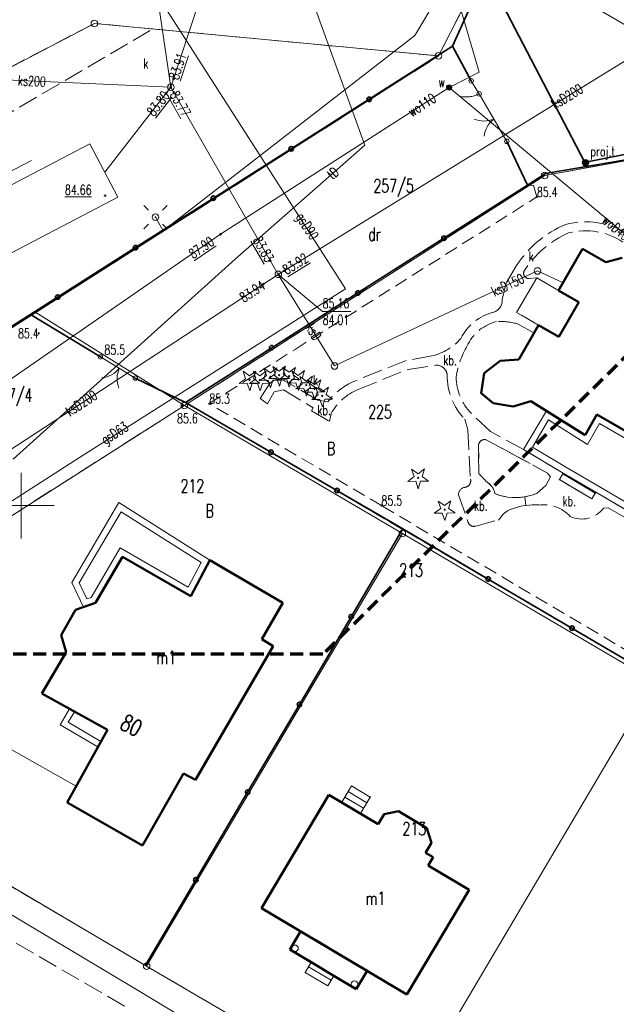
# Model space of a CAD drawing. Header units: metres. Extents: x 7395998 to 7397036, y 5813644 to 5814526.
# Tile 10 of 27: x 7396350 to 7396395, y 5814062 to 5814137. Entities that reach past the tile are written whole.
import ezdxf
from ezdxf.enums import TextEntityAlignment as Align

# ---------------------------------------------------------------- set-up
doc = ezdxf.new("R2010")
doc.units = ezdxf.units.M
doc.header["$MEASUREMENT"] = 0
for name, pattern in [('1', [0]), ('1_14', [1, -1]), ('1_OTKJ', [2, 1.5, -0.5]), ('1_OTKU', [2, 1.5, -0.5]), ('1_OTZK', [1.5, 1, -0.5]), ('2', [1.5, 1, -0.5]), ('2_EGBA', [2.5, 2, -0.5]), ('2_EGBS', [0]), ('2_EGBSG', [0]), ('2_EGBT', [0]), ('2_EGBU_A', [0]), ('3_SUEP_A', [0]), ('3_SUGP', [0]), ('3_SUKP', [0]), ('3_SUPK', [0]), ('3_SUTP_A', [0]), ('3_SUUP_P', [0]), ('3_SUWP', [0]), ('EGDE', [0]), ('EGKK', [2, 1.5, -0.5])]:
    doc.linetypes.add(name, pattern=pattern)
doc.layers.get('0').update_dxf_attribs({"color": 250, "linetype": 'CONTINUOUS', "lineweight": 100})
for name, color, linetype, lineweight in [('Dzialki', 7, 'EGDE', 18), ('EADTD_T_0', 214, 'CONTINUOUS', 25), ('EGBB_E_T_0', 7, 'CONTINUOUS', 20), ('EGBB_L_0', 7, '2_EGBU_A', 50), ('EGBC_L_3', 7, '2_EGBA', 50), ('EGBE_L_0', 7, '2_EGBT', 18), ('EGBE_L_3', 7, '2_EGBS', 18), ('EGBE_T_0', 7, 'CONTINUOUS', 18), ('Kontury', 3, 'EGKK', 18), ('Numery_dzialek', 7, 'CONTINUOUS', 9), ('Numery_konturow', 3, 'CONTINUOUS', 9), ('OTK_E_T_3', 7, 'CONTINUOUS', 0), ('OTK_L_0', 7, '1_OTKJ', 18), ('OTK_L_4', 7, '1_OTKU', 18), ('OTO_L_0', 7, 'CONTINUOUS', 35), ('OTO_L_1', 7, 'CONTINUOUS', 18), ('OTO_L_2', 7, 'CONTINUOUS', 18), ('OTR_T_1', 7, 'CONTINUOUS', 18), ('OTZ_L_1', 7, '1_OTZK', 18), ('OTZ_T_1', 3, 'CONTINUOUS', 18), ('P_SUL_L_1', 7, '3_SUUP_P', 35), ('P_SUT_E_T_0', 30, 'CONTINUOUS', 0), ('P_SUT_T_0', 30, 'CONTINUOUS', 18), ('Podzial_sekcyjny_krzyze', 7, '1', 0), ('Punkty', 7, 'CONTINUOUS', 18), ('SUE_T_3', 7, 'CONTINUOUS', 18), ('SUEP_L_0', 1, '3_SUEP_A', 18), ('SUGP_E_T_0', 52, 'CONTINUOUS', 0), ('SUGP_L_0', 52, '3_SUGP', 18), ('SUK_T_3', 34, 'CONTINUOUS', 18), ('SUKP_E_T_0', 34, 'CONTINUOUS', 0), ('SUKP_L_0', 34, '3_SUKP', 18), ('SUKR_T_0', 34, 'CONTINUOUS', 18), ('SUNR_T_0', 7, 'CONTINUOUS', 18), ('SUP_E_T_1', 7, 'CONTINUOUS', 0), ('SUP_L_1', 7, '3_SUPK', 18), ('SUP_T_2', 7, 'CONTINUOUS', 18), ('SUP_T_4', 7, 'CONTINUOUS', 18), ('SUTP_E_T_0', 30, 'CONTINUOUS', 0), ('SUTP_L_0', 30, '3_SUTP_A', 18), ('SUW_E_T_2', 5, 'CONTINUOUS', 0), ('SUW_T_5', 5, 'CONTINUOUS', 18), ('SUWP_E_T_0', 5, 'CONTINUOUS', 0), ('SUWP_L_0', 5, '3_SUWP', 18), ('ZASIEG_L_0', 7, '2', 70)]:
    doc.layers.add(name, color=color, linetype=linetype, lineweight=lineweight)
doc.styles.get("Standard").update_dxf_attribs({"font": 'Simplex.SHX', "width": 0.75})

# ---------------------------------------------------------------- blocks, each defined once
blk = doc.blocks.new('GRT')
at = {"linetype": 'Continuous'}
blk.add_circle((0, 0), 0.25, dxfattribs=at)
blk = doc.blocks.new('GRO')
at = {"linetype": 'Continuous'}
blk.add_circle((0, 0), 0.045, dxfattribs=at)
blk = doc.blocks.new('2_OTRN')
at = {"linetype": 'Continuous'}
blk.add_circle((0, 0), 0.045, dxfattribs=at)
blk = doc.blocks.new('2_OTZG')
at = {"linetype": 'Continuous'}
for p, q in [((-0.78225, -0.26495), (-0.3012, 0.09375)), ((-0.3012, 0.09375), (-0.4937, 0.6621)), ((-0.4937, 0.6621), (-0.0039, 0.31545)), ((-0.0039, 0.31545), (0.4771, 0.67415)), ((0.4771, 0.67415), (0.2988, 0.1012)), ((0.2988, 0.1012), (0.7886, -0.24545)), ((-0.18225, -0.2575), (-0.78225, -0.26495)), ((0.01025, -0.82585), (-0.18225, -0.2575)), ((0.1886, -0.2529), (0.01025, -0.82585)), ((0.7886, -0.24545), (0.1886, -0.2529))]:
    blk.add_line(p, q, dxfattribs=at)
blk.add_circle((0, 0), 0.045, dxfattribs=at)
blk = doc.blocks.new('3_EGBP12_01')
at = {"linetype": 'Continuous'}
blk.add_circle((0, 0), 0.25, dxfattribs=at)
blk = doc.blocks.new('4_SUTK')
at = {"linetype": 'Continuous'}
for radius in [0.25, 0.225, 0.2, 0.175, 0.15, 0.125, 0.1, 0.075, 0.05, 0.025, 0.00715]:
    blk.add_circle((0, 0), radius, dxfattribs=at)
blk = doc.blocks.new('4_SUEO_W')
at = {"linetype": 'Continuous'}
for p, q in [((-0.53035, 0.53035), (-0.8839, 0.8839)), ((0.53035, 0.53035), (0.8839, 0.8839)), ((-0.53035, -0.53035), (-0.8839, -0.8839)), ((0.53035, -0.53035), (0.8839, -0.8839))]:
    blk.add_line(p, q, dxfattribs=at)
blk.add_circle((0, 0), 0.025, dxfattribs=at)
blk = doc.blocks.new('4_SUPP')
at = {"linetype": 'Continuous'}
blk.add_circle((0, 0), 0.25, dxfattribs=at)
blk = doc.blocks.new('4_SUKS')
at = {"linetype": 'Continuous'}
blk.add_circle((0, 0), 0.25, dxfattribs=at)
blk = doc.blocks.new('4_SUPS')
at = {"linetype": 'Continuous'}
blk.add_circle((0, 0), 0.0625, dxfattribs=at)
blk = doc.blocks.new('4_SUPW')
at = {"linetype": 'Continuous'}
blk.add_circle((0, 0), 0.25, dxfattribs=at)
blk = doc.blocks.new('4_SUWW')
at = {"linetype": 'Continuous'}
for radius in [0.2, 0.175, 0.15, 0.125, 0.1, 0.075, 0.05, 0.025, 0.00715]:
    blk.add_circle((0, 0), radius, dxfattribs=at)

msp = doc.modelspace()

# ---------------------------------------------------------------- linework, layer by layer
at = {"layer": 'Dzialki'}
for p, q in [((7396384.16, 5814139.02), (7396381.66, 5814134.12)), ((7396355.54, 5814136.59), (7396336.92, 5814126.87)), ((7396381.66, 5814134.12), (7396355.54, 5814136.59)), ((7396381.66, 5814134.12), (7396351.09, 5814114.66)), ((7396389.71, 5814125.05), (7396405.62, 5814127.95)), ((7396362.37, 5814107.59), (7396389.71, 5814125.05)), ((7396336.73, 5814105.5), (7396351.09, 5814114.66)), ((7396351.09, 5814114.66), (7396362.37, 5814107.59)), ((7396362.37, 5814107.59), (7396343.19, 5814095.37)), ((7396362.37, 5814107.59), (7396378.91, 5814097.88)), ((7396359.51, 5814065.06), (7396378.91, 5814097.88)), ((7396378.91, 5814097.88), (7396398.06, 5814086.65)), ((7396378.68, 5814053.86), (7396398.06, 5814086.65)), ((7396359.51, 5814065.06), (7396332.77, 5814080.8)), ((7396378.68, 5814053.86), (7396359.51, 5814065.06))]:
    msp.add_line(p, q, dxfattribs=at)
at = {"layer": 'EGBB_L_0', "linetype": '2_EGBU_A'}
for p, q in [((7396392.59, 5814119.49), (7396390.77, 5814116.33)), ((7396394.36, 5814118.47), (7396392.59, 5814119.49)), ((7396395.6, 5814118.79), (7396394.36, 5814118.47)), ((7396390.77, 5814116.33), (7396392.31, 5814115.44)), ((7396392.31, 5814115.44), (7396390.78, 5814112.8)), ((7396389.24, 5814113.69), (7396387.75, 5814111.09)), ((7396390.78, 5814112.8), (7396389.24, 5814113.69)), ((7396386.33, 5814110.99), (7396385.11, 5814110.04)), ((7396387.75, 5814111.09), (7396386.33, 5814110.99)), ((7396385.11, 5814110.04), (7396384.9, 5814108.53)), ((7396384.9, 5814108.53), (7396385.81, 5814107.78)), ((7396385.81, 5814107.78), (7396387.33, 5814107.53)), ((7396387.33, 5814107.53), (7396388.67, 5814107.94)), ((7396388.67, 5814107.94), (7396392.78, 5814105.34)), ((7396392.78, 5814105.34), (7396393.68, 5814106.91)), ((7396393.68, 5814106.91), (7396399.01, 5814103.84)), ((7396357.68, 5814096.11), (7396357.1, 5814095.12)), ((7396362.86, 5814093.12), (7396357.68, 5814096.11)), ((7396364.31, 5814095.86), (7396362.86, 5814093.12)), ((7396369.85, 5814092.62), (7396364.31, 5814095.86)), ((7396357.1, 5814095.12), (7396355.63, 5814092.63)), ((7396354.11, 5814092.1), (7396353.02, 5814090.18)), ((7396355.63, 5814092.63), (7396354.11, 5814092.1)), ((7396368.24, 5814089.86), (7396369.85, 5814092.62)), ((7396353.02, 5814090.18), (7396353.4, 5814088.88)), ((7396369.11, 5814089.35), (7396368.24, 5814089.86)), ((7396363.22, 5814079.19), (7396369.11, 5814089.35)), ((7396353.4, 5814088.88), (7396351.55, 5814085.75)), ((7396351.55, 5814085.75), (7396356.53, 5814082.98)), ((7396356.53, 5814082.98), (7396353.47, 5814077.47)), ((7396359.19, 5814074.21), (7396362.31, 5814079.68)), ((7396362.31, 5814079.68), (7396363.22, 5814079.19)), ((7396373.34, 5814078.07), (7396368.22, 5814069.46)), ((7396377.08, 5814075.84), (7396373.34, 5814078.07)), ((7396353.47, 5814077.47), (7396359.19, 5814074.21)), ((7396377.52, 5814076.58), (7396377.08, 5814075.84)), ((7396378.62, 5814076.81), (7396377.52, 5814076.58)), ((7396380.76, 5814075.53), (7396378.62, 5814076.81)), ((7396381.13, 5814074.43), (7396380.76, 5814075.53)), ((7396380.68, 5814073.66), (7396381.13, 5814074.43)), ((7396381.25, 5814073.32), (7396380.68, 5814073.66)), ((7396380.87, 5814072.69), (7396381.25, 5814073.32)), ((7396383.97, 5814070.85), (7396380.87, 5814072.69)), ((7396379.24, 5814062.91), (7396383.97, 5814070.85)), ((7396368.22, 5814069.46), (7396379.24, 5814062.91))]:
    msp.add_line(p, q, dxfattribs=at)
at = {"layer": 'EGBC_L_3', "linetype": '2_EGBA'}
for p, q in [((7396371.186, 5814067.697), (7396370.368, 5814066.322)), ((7396376.231, 5814064.698), (7396371.186, 5814067.697)), ((7396370.368, 5814066.322), (7396372.001, 5814065.351)), ((7396372.001, 5814065.351), (7396373.721, 5814064.329)), ((7396375.414, 5814063.323), (7396376.231, 5814064.698)), ((7396373.721, 5814064.329), (7396375.414, 5814063.323))]:
    msp.add_line(p, q, dxfattribs=at)
at = {"layer": 'EGBE_L_0', "linetype": '2_EGBT'}
for p, q in [((7396389.84, 5814107.2), (7396388.104, 5814104.255)), ((7396392.78, 5814105.34), (7396389.84, 5814107.2)), ((7396388.788, 5814104.432), (7396390.009, 5814106.501)), ((7396390.009, 5814106.501), (7396392.954, 5814104.638)), ((7396393.68, 5814106.91), (7396392.78, 5814105.34)), ((7396392.954, 5814104.638), (7396393.865, 5814106.227)), ((7396399.01, 5814103.84), (7396393.68, 5814106.91)), ((7396393.865, 5814106.227), (7396398.327, 5814103.656)), ((7396388.104, 5814104.255), (7396391.125, 5814102.473)), ((7396391.379, 5814102.904), (7396388.788, 5814104.432)), ((7396391.125, 5814102.473), (7396393.582, 5814101.024)), ((7396393.836, 5814101.454), (7396391.379, 5814102.904)), ((7396393.582, 5814101.024), (7396399.663, 5814097.436)), ((7396399.486, 5814098.121), (7396393.836, 5814101.454)), ((7396357.4, 5814100.229), (7396353.822, 5814094.163)), ((7396354.388, 5814094.139), (7396357.569, 5814099.531)), ((7396364.31, 5814095.86), (7396357.4, 5814100.229)), ((7396357.569, 5814099.531), (7396363.652, 5814095.685)), ((7396357.501, 5814096.791), (7396355.292, 5814093.042)), ((7396362.661, 5814093.812), (7396357.501, 5814096.791)), ((7396355.63, 5814092.63), (7396357.68, 5814096.11)), ((7396357.68, 5814096.11), (7396362.86, 5814093.12)), ((7396362.86, 5814093.12), (7396364.31, 5814095.86)), ((7396363.652, 5814095.685), (7396362.661, 5814093.812)), ((7396353.822, 5814094.163), (7396354.708, 5814092.309)), ((7396354.966, 5814092.928), (7396354.388, 5814094.139)), ((7396355.292, 5814093.042), (7396354.966, 5814092.928)), ((7396354.708, 5814092.309), (7396355.63, 5814092.63))]:
    msp.add_line(p, q, dxfattribs=at)
at = {"layer": 'EGBE_L_3', "linetype": '2_EGBS'}
for p, q in [((7396389.106, 5814117.291), (7396387.58, 5814114.65)), ((7396390.77, 5814116.33), (7396389.106, 5814117.291)), ((7396392.31, 5814115.44), (7396390.77, 5814116.33)), ((7396390.78, 5814112.8), (7396392.31, 5814115.44)), ((7396387.58, 5814114.65), (7396389.24, 5814113.69)), ((7396389.24, 5814113.69), (7396390.78, 5814112.8)), ((7396393.582, 5814101.024), (7396391.125, 5814102.473)), ((7396390.831, 5814101.975), (7396393.288, 5814100.525)), ((7396391.085, 5814102.405), (7396393.542, 5814100.956)), ((7396393.288, 5814100.525), (7396393.582, 5814101.024)), ((7396353.664, 5814084.574), (7396352.956, 5814083.382)), ((7396354.028, 5814084.368), (7396353.664, 5814084.574)), ((7396353.557, 5814083.571), (7396354.028, 5814084.368)), ((7396352.956, 5814083.382), (7396355.814, 5814081.69)), ((7396356.041, 5814082.1), (7396353.557, 5814083.571)), ((7396355.814, 5814081.69), (7396356.041, 5814082.1)), ((7396375.052, 5814078.743), (7396374.307, 5814077.493)), ((7396376.478, 5814077.894), (7396375.052, 5814078.743)), ((7396375.965, 5814077.035), (7396374.54, 5814077.884)), ((7396376.222, 5814077.464), (7396374.796, 5814078.314)), ((7396374.307, 5814077.493), (7396375.732, 5814076.644)), ((7396373.721, 5814064.329), (7396372.001, 5814065.351)), ((7396371.542, 5814064.577), (7396373.261, 5814063.556)), ((7396371.797, 5814065.007), (7396373.516, 5814063.985)), ((7396373.261, 5814063.556), (7396373.721, 5814064.329))]:
    msp.add_line(p, q, dxfattribs=at)
at = {"layer": 'EGBE_L_3', "linetype": '2_EGBSG'}
for p, q in [((7396391.125, 5814102.473), (7396390.831, 5814101.975)), ((7396375.732, 5814076.644), (7396376.478, 5814077.894)), ((7396372.001, 5814065.351), (7396371.542, 5814064.577))]:
    msp.add_line(p, q, dxfattribs=at)
at = {"layer": 'EGBE_L_3', "linetype": '2_EGBS'}
for p in [(7396390.831, 5814101.975), (7396376.478, 5814077.894), (7396371.542, 5814064.577)]:
    msp.add_point(p, dxfattribs=at)
at = {"layer": 'Kontury'}
for p, q in [((7396381.66, 5814134.12), (7396384.16, 5814139.02)), ((7396330.89, 5814119.1), (7396359.99, 5814136.17)), ((7396355.54, 5814136.59), (7396336.92, 5814126.87)), ((7396359.99, 5814136.17), (7396355.54, 5814136.59)), ((7396381.66, 5814134.12), (7396359.99, 5814136.17)), ((7396351.09, 5814114.66), (7396381.66, 5814134.12)), ((7396405.62, 5814127.95), (7396389.71, 5814125.05)), ((7396389.71, 5814125.05), (7396362.37, 5814107.59)), ((7396336.73, 5814105.5), (7396351.09, 5814114.66)), ((7396362.37, 5814107.59), (7396343.19, 5814095.37)), ((7396332.77, 5814080.8), (7396359.51, 5814065.06)), ((7396359.51, 5814065.06), (7396378.68, 5814053.86))]:
    msp.add_line(p, q, dxfattribs=at)
at = {"layer": 'OTK_L_0', "linetype": '1_OTKJ'}
msp.add_line((7396357.83, 5814062.03), (7396346.09, 5814068.85), dxfattribs=at)
at = {"layer": 'OTK_L_4', "linetype": '1_OTKU'}
for p, q in [((7396387.57, 5814118.22), (7396386.79, 5814116.9)), ((7396386.79, 5814116.9), (7396386.48, 5814115.65)), ((7396387.58, 5814114.65), (7396389.11, 5814117.29)), ((7396389.11, 5814117.29), (7396388.48, 5814117.23)), ((7396389.24, 5814113.69), (7396387.58, 5814114.65)), ((7396387.7, 5814113.78), (7396388.9, 5814113.1)), ((7396388.9, 5814113.1), (7396389.24, 5814113.69)), ((7396379.2, 5814111.01), (7396375.24, 5814109.43)), ((7396381.16, 5814111.36), (7396379.2, 5814111.01)), ((7396375.55, 5814108.82), (7396379.36, 5814110.34)), ((7396379.36, 5814110.34), (7396381.43, 5814110.65)), ((7396368.82, 5814109.24), (7396368.13, 5814108.14)), ((7396372.51, 5814108.01), (7396369.97, 5814109.48)), ((7396368.68, 5814107.72), (7396369.18, 5814108.64)), ((7396369.18, 5814108.64), (7396369.9, 5814108.79)), ((7396369.9, 5814108.79), (7396372.15, 5814107.41)), ((7396368.13, 5814108.14), (7396368.68, 5814107.72)), ((7396373.26, 5814107.88), (7396372.51, 5814108.01)), ((7396372.15, 5814107.41), (7396372.02, 5814107.2)), ((7396372.02, 5814107.2), (7396373.38, 5814106.39)), ((7396373.38, 5814106.39), (7396373.5, 5814106.98)), ((7396385.61, 5814105.62), (7396384.13, 5814107.01)), ((7396383.64, 5814106.57), (7396383.87, 5814105.74)), ((7396383.87, 5814105.74), (7396384.08, 5814102.01)), ((7396388.1, 5814104.26), (7396385.61, 5814105.62)), ((7396384.705, 5814104.67), (7396384.734, 5814104.746)), ((7396384.734, 5814104.746), (7396384.775, 5814104.816)), ((7396384.775, 5814104.816), (7396384.828, 5814104.878)), ((7396384.828, 5814104.878), (7396384.891, 5814104.931)), ((7396384.891, 5814104.931), (7396384.961, 5814104.971)), ((7396384.961, 5814104.971), (7396385.038, 5814104.999)), ((7396385.038, 5814104.999), (7396385.118, 5814105.013)), ((7396385.118, 5814105.013), (7396385.2, 5814105.014)), ((7396385.2, 5814105.014), (7396385.28, 5814105)), ((7396385.28, 5814105), (7396389.92, 5814102.47)), ((7396384.69, 5814104.59), (7396384.705, 5814104.67)), ((7396384.72, 5814102.42), (7396384.69, 5814104.59)), ((7396391.125, 5814102.473), (7396388.1, 5814104.26)), ((7396390.831, 5814101.975), (7396391.125, 5814102.473)), ((7396384.781, 5814102.36), (7396384.72, 5814102.42)), ((7396384.841, 5814102.299), (7396384.781, 5814102.36)), ((7396384.901, 5814102.238), (7396384.841, 5814102.299)), ((7396384.961, 5814102.177), (7396384.901, 5814102.238)), ((7396385.02, 5814102.115), (7396384.961, 5814102.177)), ((7396385.079, 5814102.053), (7396385.02, 5814102.115)), ((7396385.137, 5814101.99), (7396385.079, 5814102.053)), ((7396385.195, 5814101.927), (7396385.137, 5814101.99)), ((7396385.253, 5814101.864), (7396385.195, 5814101.927)), ((7396385.31, 5814101.8), (7396385.253, 5814101.864)), ((7396385.403, 5814101.74), (7396385.31, 5814101.8)), ((7396385.491, 5814101.672), (7396385.403, 5814101.74)), ((7396390.14, 5814102.19), (7396389.8, 5814101.54)), ((7396389.92, 5814102.47), (7396390.14, 5814102.19)), ((7396393.288, 5814100.525), (7396390.831, 5814101.975)), ((7396385.573, 5814101.597), (7396385.491, 5814101.672)), ((7396385.648, 5814101.516), (7396385.573, 5814101.597)), ((7396385.716, 5814101.428), (7396385.648, 5814101.516)), ((7396385.776, 5814101.334), (7396385.716, 5814101.428)), ((7396385.828, 5814101.236), (7396385.776, 5814101.334)), ((7396385.871, 5814101.134), (7396385.828, 5814101.236)), ((7396385.905, 5814101.028), (7396385.871, 5814101.134)), ((7396385.93, 5814100.92), (7396385.905, 5814101.028)), ((7396389.8, 5814101.54), (7396389.14, 5814100.95)), ((7396393.582, 5814101.024), (7396393.288, 5814100.525)), ((7396399.663, 5814097.436), (7396393.582, 5814101.024)), ((7396383.17, 5814100.83), (7396383.89, 5814098.78)), ((7396386.239, 5814100.806), (7396385.93, 5814100.92)), ((7396386.557, 5814100.718), (7396386.239, 5814100.806)), ((7396386.881, 5814100.655), (7396386.557, 5814100.718)), ((7396387.208, 5814100.618), (7396386.881, 5814100.655)), ((7396387.538, 5814100.608), (7396387.208, 5814100.618)), ((7396387.867, 5814100.624), (7396387.538, 5814100.608)), ((7396388.194, 5814100.667), (7396387.867, 5814100.624)), ((7396388.517, 5814100.736), (7396388.194, 5814100.667)), ((7396388.833, 5814100.83), (7396388.517, 5814100.736)), ((7396389.14, 5814100.95), (7396388.833, 5814100.83)), ((7396386.58, 5814099.38), (7396386.88, 5814099.61)), ((7396386.88, 5814099.61), (7396387.104, 5814099.707)), ((7396387.104, 5814099.707), (7396387.333, 5814099.793)), ((7396387.333, 5814099.793), (7396387.566, 5814099.868)), ((7396387.566, 5814099.868), (7396387.803, 5814099.93)), ((7396387.803, 5814099.93), (7396388.042, 5814099.981)), ((7396388.042, 5814099.981), (7396388.284, 5814100.019)), ((7396388.284, 5814100.019), (7396388.527, 5814100.045)), ((7396388.527, 5814100.045), (7396388.771, 5814100.059)), ((7396388.771, 5814100.059), (7396389.016, 5814100.061)), ((7396389.016, 5814100.061), (7396389.26, 5814100.05)), ((7396394.18, 5814099.82), (7396394.54, 5814099.84)), ((7396394.54, 5814099.84), (7396400.08, 5814096.57)), ((7396384.49, 5814098.45), (7396386.21, 5814098.91)), ((7396386.21, 5814098.91), (7396386.58, 5814099.38))]:
    msp.add_line(p, q, dxfattribs=at)
at = {"layer": 'OTK_L_4', "linetype": '1_14'}
msp.add_line((7396388.284, 5814100.019), (7396388.194, 5814100.667), dxfattribs=at)
at = {"layer": 'OTK_L_4', "linetype": '1_OTKU'}
for centre, radius, start, end in [((7396394.601, 5814113.604), 8.41, 113.10691, 146.71544), ((7396392.816, 5814115.528), 6.007, 57.43225, 104.62249), ((7396394.626, 5814113.649), 7.692, 113.73567, 147.07255), ((7396392.817, 5814115.77), 5.086, 56.28252, 104.65723), ((7396388.509, 5814117.625), 0.396, 148.85868, 265.7891), ((7396385.589, 5814115.541), 0.897, 286.21888, 6.94796), ((7396386.739, 5814111.02), 3.769, 103.796, 153.69246), ((7396386.827, 5814110.763), 3.288, 103.48677, 152.52103), ((7396386.372, 5814109.242), 4.728, 73.68803, 93.78499), ((7396380.175, 5814115.474), 4.23, 283.46557, 318.84417), ((7396390.256, 5814108.53), 7.371, 149.42245, 170.31836), ((7396381.516, 5814109.859), 0.796, 3.69979, 96.17864), ((7396369.553, 5814108.601), 0.973, 64.64655, 138.92982), ((7396377.287, 5814104.775), 5.085, 113.74043, 142.36926), ((7396387.122, 5814109.891), 4.812, 179.77884, 223.64641), ((7396387.126, 5814109.863), 4.137, 181.2842, 223.60131), ((7396377.22, 5814104.898), 4.263, 113.06021, 150.75961), ((7396383.607, 5814101.879), 0.491, 275.04096, 15.47268), ((7396383.734, 5814100.832), 0.564, 98.57979, 180.21762), ((7396389.633, 5814097.356), 2.719, 42.1142, 97.8811), ((7396392.525, 5814101.044), 2.059, 244.85938, 323.5326), ((7396384.339, 5814098.886), 0.462, 193.30085, 289.07756)]:
    msp.add_arc(centre, radius, start, end, dxfattribs=at)
at = {"layer": 'OTO_L_0'}
for p, q in [((7396383.894, 5814137.481), (7396382.72, 5814134.85)), ((7396382.72, 5814134.85), (7396376.388, 5814130.83)), ((7396384.13, 5814132.23), (7396382.72, 5814134.85)), ((7396376.388, 5814130.83), (7396370.48, 5814127.078)), ((7396388.4, 5814124.31), (7396386.84, 5814127.64)), ((7396370.48, 5814127.078), (7396364.572, 5814123.327)), ((7396389.78, 5814125.2), (7396397.173, 5814126.46)), ((7396388.4, 5814124.31), (7396389.78, 5814125.2)), ((7396388.4, 5814124.31), (7396382.069, 5814120.289)), ((7396364.572, 5814123.327), (7396358.663, 5814119.576)), ((7396382.069, 5814120.289), (7396375.532, 5814116.136)), ((7396358.663, 5814119.576), (7396352.755, 5814115.824)), ((7396375.532, 5814116.136), (7396368.995, 5814111.983)), ((7396352.755, 5814115.824), (7396346.847, 5814112.073)), ((7396350.692, 5814114.515), (7396356, 5814111.29)), ((7396368.995, 5814111.983), (7396362.457, 5814107.83)), ((7396358.65, 5814109.68), (7396362.457, 5814107.83)), ((7396362.457, 5814107.83), (7396368.94, 5814104.059)), ((7396368.94, 5814104.059), (7396373.95, 5814101.144)), ((7396373.95, 5814101.144), (7396378.96, 5814098.23)), ((7396375.03, 5814091.574), (7396378.96, 5814098.23)), ((7396378.96, 5814098.23), (7396385.427, 5814094.432)), ((7396385.427, 5814094.432), (7396391.78, 5814090.701)), ((7396371.101, 5814084.918), (7396375.03, 5814091.574)), ((7396391.78, 5814090.701), (7396398.134, 5814086.97)), ((7396367.172, 5814078.262), (7396371.101, 5814084.918)), ((7396363.243, 5814071.607), (7396367.172, 5814078.262)), ((7396359.43, 5814065.148), (7396363.243, 5814071.607))]:
    msp.add_line(p, q, dxfattribs=at)
for centre in [(7396376.388, 5814130.83), (7396370.48, 5814127.078), (7396364.572, 5814123.327), (7396382.069, 5814120.289), (7396358.663, 5814119.576), (7396352.755, 5814115.824), (7396375.532, 5814116.136), (7396368.995, 5814111.983), (7396368.94, 5814104.059), (7396373.95, 5814101.144), (7396385.427, 5814094.432), (7396375.03, 5814091.574), (7396391.78, 5814090.701), (7396371.101, 5814084.918), (7396367.172, 5814078.262), (7396363.243, 5814071.607)]:
    msp.add_circle(centre, 0.17, dxfattribs=at)
at = {"layer": 'OTO_L_1'}
for p, q in [((7396385.475, 5814129.98), (7396384.74, 5814131.24)), ((7396386.231, 5814128.684), (7396385.475, 5814129.98)), ((7396386.84, 5814127.64), (7396386.105, 5814128.9)), ((7396356.791, 5814110.81), (7396356, 5814111.29)), ((7396358.073, 5814110.031), (7396356.791, 5814110.81)), ((7396358.65, 5814109.68), (7396357.859, 5814110.16))]:
    msp.add_line(p, q, dxfattribs=at)
for centre in [(7396384.74, 5814131.24), (7396386.84, 5814127.64), (7396356, 5814111.29), (7396358.65, 5814109.68)]:
    msp.add_circle(centre, 0.17, dxfattribs=at)
for centre, start, end in [((7396385.094, 5814131.182), 248.23761, 292.31198), ((7396387.09, 5814127.76), 128.20089, 172.27526), ((7396355.882, 5814111.685), 276.70052, 320.77489), ((7396359.268, 5814109.628), 156.6638, 200.73817)]:
    msp.add_arc(centre, 2, start, end, dxfattribs=at)
at = {"layer": 'OTO_L_2'}
for p, q in [((7396384.435, 5814131.735), (7396384.13, 5814132.23)), ((7396384.74, 5814131.24), (7396384.435, 5814131.735)), ((7396383.357, 5814131.044), (7396383.328, 5814131.053)), ((7396383.45, 5814131.028), (7396383.357, 5814131.044)), ((7396383.538, 5814131.018), (7396383.45, 5814131.028)), ((7396383.626, 5814131.009), (7396383.538, 5814131.018)), ((7396383.718, 5814131.011), (7396383.626, 5814131.009)), ((7396383.802, 5814131.008), (7396383.718, 5814131.011)), ((7396383.903, 5814131.016), (7396383.802, 5814131.008)), ((7396383.996, 5814131.018), (7396383.903, 5814131.016)), ((7396384.089, 5814131.039), (7396383.996, 5814131.018)), ((7396384.186, 5814131.053), (7396384.089, 5814131.039)), ((7396384.278, 5814131.074), (7396384.186, 5814131.053)), ((7396384.367, 5814131.101), (7396384.278, 5814131.074)), ((7396384.469, 5814131.127), (7396384.367, 5814131.101)), ((7396384.553, 5814131.161), (7396384.469, 5814131.127)), ((7396384.647, 5814131.201), (7396384.553, 5814131.161)), ((7396384.74, 5814131.24), (7396384.647, 5814131.201))]:
    msp.add_line(p, q, dxfattribs=at)
for centre in [(7396384.13, 5814132.23), (7396384.74, 5814131.24)]:
    msp.add_circle(centre, 0.17, dxfattribs=at)
at = {"layer": 'OTZ_L_1', "linetype": '1_OTZK'}
for p, q in [((7396388.4, 5814124.31), (7396362.457, 5814107.83)), ((7396388.85, 5814124.29), (7396388.4, 5814124.31)), ((7396389.12, 5814123.42), (7396388.85, 5814124.29)), ((7396370.77, 5814111.86), (7396389.12, 5814123.42)), ((7396364.26, 5814107.74), (7396370.77, 5814111.86)), ((7396362.457, 5814107.83), (7396398.134, 5814086.97)), ((7396377.32, 5814100.01), (7396364.26, 5814107.74)), ((7396389.92, 5814102.47), (7396385.28, 5814105)), ((7396384.69, 5814104.59), (7396384.72, 5814102.42)), ((7396389.8, 5814101.54), (7396390.14, 5814102.19)), ((7396390.14, 5814102.19), (7396389.92, 5814102.47)), ((7396389.14, 5814100.95), (7396389.8, 5814101.54)), ((7396397.64, 5814088), (7396377.32, 5814100.01))]:
    msp.add_line(p, q, dxfattribs=at)
for centre, radius, start, end in [((7396385.161, 5814104.542), 0.473, 75.43708, 174.15497), ((7396375.818, 5814093.358), 12.702, 41.64915, 45.51032), ((7396384.661, 5814100.684), 1.291, 10.5314, 59.80147), ((7396387.5, 5814104.712), 4.104, 247.51154, 293.55937)]:
    msp.add_arc(centre, radius, start, end, dxfattribs=at)
at = {"layer": 'P_SUL_L_1', "linetype": '3_SUUP_P'}
for p, q in [((7396392.739, 5814126.081), (7396385.07, 5814140.79)), ((7396392.97, 5814126.09), (7396397.75, 5814127.03)), ((7396392.87, 5814125.93), (7396392.97, 5814126.09)), ((7396392.93, 5814125.64), (7396392.87, 5814125.93))]:
    msp.add_line(p, q, dxfattribs=at)
at = {"layer": 'Podzial_sekcyjny_krzyze'}
for p, q in [((7396350, 5814097.5), (7396350, 5814102.5)), ((7396347.5, 5814100), (7396352.5, 5814100))]:
    msp.add_line(p, q, dxfattribs=at)
at = {"layer": 'SUEP_L_0', "linetype": '3_SUEP_A'}
for p, q in [((7396384.982, 5814144.24), (7396379.846, 5814135.682)), ((7396379.846, 5814135.682), (7396360.756, 5814120.847)), ((7396360.183, 5814121.897), (7396360.756, 5814120.847)), ((7396360.756, 5814120.847), (7396336.408, 5814105.357))]:
    msp.add_line(p, q, dxfattribs=at)
at = {"layer": 'SUGP_L_0', "linetype": '3_SUGP'}
for p, q in [((7396357.619, 5814142.961), (7396374.585, 5814116.462)), ((7396354.402, 5814103.663), (7396374.585, 5814116.462)), ((7396331.536, 5814088.934), (7396354.402, 5814103.663))]:
    msp.add_line(p, q, dxfattribs=at)
at = {"layer": 'SUKP_L_0', "linetype": '3_SUKP'}
for p, q in [((7396361.343, 5814131.744), (7396368.227, 5814152.699)), ((7396400.147, 5814136.433), (7396369.499, 5814117.549)), ((7396339.664, 5814132.701), (7396361.343, 5814131.744)), ((7396361.343, 5814131.744), (7396356.328, 5814125.291)), ((7396361.343, 5814131.744), (7396369.499, 5814117.549)), ((7396350.765, 5814126.196), (7396344.15, 5814122.738)), ((7396324.735, 5814088.273), (7396369.499, 5814117.549)), ((7396369.499, 5814117.549), (7396373.77, 5814110.598)), ((7396389.169, 5814117.806), (7396373.77, 5814110.598)), ((7396391.107, 5814116.914), (7396389.169, 5814117.806))]:
    msp.add_line(p, q, dxfattribs=at)
at = {"layer": 'SUNR_T_0', "linetype": 'Continuous', "lineweight": 0}
for p, q in [((7396361.343, 5814131.744), (7396360.437, 5814137.915)), ((7396369.499, 5814117.549), (7396372.861, 5814114.724)), ((7396372.861, 5814114.724), (7396375.006, 5814114.724))]:
    msp.add_line(p, q, dxfattribs=at)
at = {"layer": 'SUP_L_1', "linetype": '3_SUPK'}
for p, q in [((7396355.198, 5814127.451), (7396345.575, 5814122.416)), ((7396357.314, 5814123.405), (7396355.198, 5814127.451)), ((7396347.692, 5814118.371), (7396357.314, 5814123.405))]:
    msp.add_line(p, q, dxfattribs=at)
at = {"layer": 'SUTP_L_0', "linetype": '3_SUTP_A'}
for p, q in [((7396371.838, 5814139.048), (7396376.062, 5814127.345)), ((7396376.062, 5814127.345), (7396366.222, 5814118.699)), ((7396366.222, 5814118.699), (7396349.375, 5814103.533)), ((7396331.806, 5814079.378), (7396358.737, 5814063.302)), ((7396358.737, 5814063.302), (7396373.891, 5814054.126))]:
    msp.add_line(p, q, dxfattribs=at)
at = {"layer": 'SUWP_L_0', "linetype": '3_SUWP'}
for p, q in [((7396384.738, 5814132.899), (7396380.61, 5814146.99)), ((7396404.292, 5814131.512), (7396382.526, 5814144.258)), ((7396382.457, 5814131.729), (7396384.738, 5814132.899)), ((7396365.122, 5814120.589), (7396382.457, 5814131.729)), ((7396382.457, 5814131.729), (7396399.353, 5814117.619)), ((7396336.637, 5814100.945), (7396365.122, 5814120.589)), ((7396328.2, 5814093.324), (7396354.163, 5814078.718))]:
    msp.add_line(p, q, dxfattribs=at)
at = {"layer": 'ZASIEG_L_0', "linetype": '2'}
for p, q in [((7396444.37, 5814159.04), (7396372.89, 5814088.73)), ((7396372.89, 5814088.73), (7396302.57, 5814088.73))]:
    msp.add_line(p, q, dxfattribs=at)

# ---------------------------------------------------------------- block references
at = {"layer": 'EGBE_T_0'}
for p in [(7396370.764, 5814066.413), (7396375.282, 5814063.702)]:
    msp.add_blockref('3_EGBP12_01', p, dxfattribs=at)
at = {"layer": 'OTR_T_1'}
for p in [(7396389.12, 5814123.42), (7396351.32, 5814113.07), (7396356, 5814111.29), (7396364.26, 5814107.74), (7396362.23, 5814107.58), (7396377.32, 5814100.01)]:
    msp.add_blockref('2_OTRN', p, dxfattribs=at)
at = {"layer": 'OTZ_T_1'}
for p in [(7396367.32, 5814109.54), (7396368.1, 5814109.53), (7396368.9, 5814109.77), (7396369.57, 5814109.9), (7396370.32, 5814109.82), (7396371.02, 5814109.57), (7396371.62, 5814109.14), (7396372.25, 5814108.87), (7396372.83, 5814108.32), (7396380.11, 5814102.11), (7396382.12, 5814099.69)]:
    msp.add_blockref('2_OTZG', p, dxfattribs=at)
at = {"layer": 'P_SUT_T_0'}
msp.add_blockref('4_SUTK', (7396392.805, 5814126.02), dxfattribs=at)
at = {"layer": 'Punkty'}
for name, p in [('GRT', (7396355.54, 5814136.59)), ('GRT', (7396381.66, 5814134.12)), ('GRT', (7396389.71, 5814125.05)), ('GRO', (7396351.09, 5814114.66)), ('GRT', (7396362.37, 5814107.59)), ('GRT', (7396378.91, 5814097.88)), ('GRT', (7396359.51, 5814065.06))]:
    msp.add_blockref(name, p, dxfattribs=at)
at = {"layer": 'SUE_T_3'}
for name in ['4_SUEO_W', '4_SUPP']:
    msp.add_blockref(name, (7396360.183, 5814121.897), dxfattribs=at)
at = {"layer": 'SUK_T_3'}
for p in [(7396361.343, 5814131.744), (7396369.499, 5814117.549), (7396389.169, 5814117.806), (7396373.77, 5814110.598)]:
    msp.add_blockref('4_SUKS', p, dxfattribs=at)
at = {"layer": 'SUKR_T_0'}
msp.add_blockref('4_SUPS', (7396368.375, 5814116.813), dxfattribs=at)
at = {"layer": 'SUNR_T_0'}
for p in [(7396361.552, 5814132.379), (7396361.343, 5814131.744), (7396361.007, 5814131.312), (7396361.56, 5814131.367), (7396356.36, 5814123.524), (7396365.122, 5814120.589), (7396368.891, 5814118.585), (7396369.499, 5814117.549), (7396369.934, 5814117.817)]:
    msp.add_blockref('4_SUPS', p, dxfattribs=at)
at = {"layer": 'SUP_T_2'}
msp.add_blockref('4_SUPP', (7396360.183, 5814121.897), dxfattribs=at)
at = {"layer": 'SUP_T_4'}
for p in [(7396361.343, 5814131.744), (7396369.499, 5814117.549), (7396389.169, 5814117.806), (7396373.77, 5814110.598)]:
    msp.add_blockref('4_SUPW', p, dxfattribs=at)
at = {"layer": 'SUW_T_5'}
msp.add_blockref('4_SUWW', (7396382.457, 5814131.729), dxfattribs=at)

# ---------------------------------------------------------------- texts
at = {"layer": 'EADTD_T_0', "width": 0.7}
msp.add_text('80', height=1.25, rotation=333.00415, dxfattribs=at).set_placement((7396358.062, 5814082.773), align=Align.CENTER)
at = {"layer": 'EGBB_E_T_0', "width": 0.7}
for p in [(7396360.988, 5814088.475), (7396376.864, 5814070.208)]:
    msp.add_text('m1', height=1, dxfattribs=at).set_placement(p, align=Align.MIDDLE)
at = {"layer": 'Numery_dzialek', "width": 0.7}
for s, p in [('257/5', (7396376.715, 5814124.759)), ('257/4', (7396347.78, 5814108.88)), ('225', (7396376.316, 5814107.615)), ('212', (7396362.084, 5814101.995)), ('213', (7396378.677, 5814095.608)), ('213', (7396378.92, 5814075.99))]:
    msp.add_text(s, height=1, dxfattribs=at).set_placement(p, align=Align.TOP_LEFT)
at = {"layer": 'Numery_konturow', "width": 0.7}
for s, p in [('dr', (7396376.316, 5814121.093)), ('B', (7396363.969, 5814100.111))]:
    msp.add_text(s, height=1, dxfattribs=at).set_placement(p, align=Align.TOP_LEFT)
msp.add_text('B', height=1, dxfattribs=at).set_placement((7396373.818, 5814104.827), align=Align.TOP_RIGHT)
at = {"layer": 'OTK_E_T_3', "lineweight": 9, "width": 0.7}
for p in [(7396382.535, 5814111.035), (7396372.985, 5814107.245), (7396384.864, 5814099.985), (7396391.58, 5814100.345)]:
    msp.add_text('kb.', height=0.75, dxfattribs=at).set_placement(p, align=Align.MIDDLE)
at = {"layer": 'OTR_T_1', "lineweight": 9, "width": 0.7}
for s, p in [('85.4', (7396389.12, 5814123.42)), ('85.5', (7396356.305, 5814111.459)), ('85.3', (7396364.26, 5814107.74)), ('85.5', (7396377.32, 5814100.01))]:
    msp.add_text(s, height=0.75, dxfattribs=at).set_placement(p)
msp.add_text('85.4', height=0.75, dxfattribs=at).set_placement((7396351.32, 5814113.07), align=Align.MIDDLE_RIGHT)
msp.add_text('85.6', height=0.75, dxfattribs=at).set_placement((7396363.389, 5814107), align=Align.TOP_RIGHT)
at = {"layer": 'P_SUT_E_T_0', "lineweight": 9, "width": 0.7}
msp.add_text('proj.t', height=0.75, dxfattribs=at).set_placement((7396393.18, 5814126.507))
at = {"layer": 'SUGP_E_T_0', "lineweight": 9, "width": 0.7}
for s, rotation, p in [('gsD90', 302.62893, (7396371.594, 5814121.134)), ('gsD63', 32.38162, (7396357.147, 5814105.403))]:
    msp.add_text(s, height=0.75, rotation=rotation, dxfattribs=at).set_placement(p, align=Align.MIDDLE)
at = {"layer": 'SUKP_E_T_0', "lineweight": 9, "width": 0.7}
for s, rotation, p in [('ks200', 357.47259, (7396350.804, 5814132.209)), ('ksD200', 31.6407, (7396391.406, 5814131.047)), ('ksD150', 25.08523, (7396386.911, 5814116.749)), ('ksD', 301.56581, (7396372.183, 5814113.179)), ('ksD200', 33.18455, (7396354.554, 5814107.774))]:
    msp.add_text(s, height=0.75, rotation=rotation, dxfattribs=at).set_placement(p, align=Align.MIDDLE)
at = {"layer": 'SUKR_T_0', "lineweight": 9, "width": 0.7}
msp.add_text('83.94', height=0.75, rotation=33.18455, dxfattribs=at).set_placement((7396368.375, 5814116.813), align=Align.MIDDLE_RIGHT)
at = {"layer": 'SUNR_T_0', "lineweight": 9, "width": 0.7}
for s, rotation, p in [('%%U83.91', 71.81495, (7396361.552, 5814132.379)), ('%%U83.77', 299.8794, (7396361.56, 5814131.367)), ('%%U83.92', 31.6407, (7396369.934, 5814117.817))]:
    msp.add_text(s, height=0.75, rotation=rotation, dxfattribs=at).set_placement(p, align=Align.MIDDLE_LEFT)
for s, rotation, p in [('%%U83.80', 52.14182, (7396361.007, 5814131.312)), ('%%U87.90', 34.59116, (7396364.494, 5814120.156)), ('%%U83.83', 300.38878, (7396368.891, 5814118.585))]:
    msp.add_text(s, height=0.75, rotation=rotation, dxfattribs=at).set_placement(p, align=Align.MIDDLE_RIGHT)
msp.add_text('%%U84.66', height=0.75, dxfattribs=at).set_placement((7396355.331, 5814123.587), align=Align.RIGHT)
for s, p in [('85.16', (7396372.861, 5814115.724)), ('84.01', (7396372.861, 5814114.474))]:
    msp.add_text(s, height=0.75, dxfattribs=at).set_placement(p, align=Align.TOP_LEFT)
at = {"layer": 'SUP_E_T_1', "lineweight": 9, "width": 0.7}
for p in [(7396359.262, 5814133.17), (7396388.491, 5814118.538), (7396372.142, 5814109.141)]:
    msp.add_text('k', height=0.75, dxfattribs=at).set_placement(p)
at = {"layer": 'SUTP_E_T_0', "lineweight": 9, "width": 0.7}
msp.add_text('tD', height=0.75, rotation=41.30526, dxfattribs=at).set_placement((7396373.645, 5814125.222), align=Align.MIDDLE)
at = {"layer": 'SUW_E_T_2', "lineweight": 9, "width": 0.7}
msp.add_text('w', height=0.75, dxfattribs=at).set_placement((7396381.654, 5814132.509), align=Align.TOP_LEFT)
at = {"layer": 'SUWP_E_T_0', "lineweight": 9, "width": 0.7}
for s, rotation, p in [('wo110', 32.72651, (7396380.394, 5814130.404)), ('woD40', 320.13734, (7396395.124, 5814121.079))]:
    msp.add_text(s, height=0.75, rotation=rotation, dxfattribs=at).set_placement(p, align=Align.MIDDLE)

doc.saveas('drawing.dxf')
